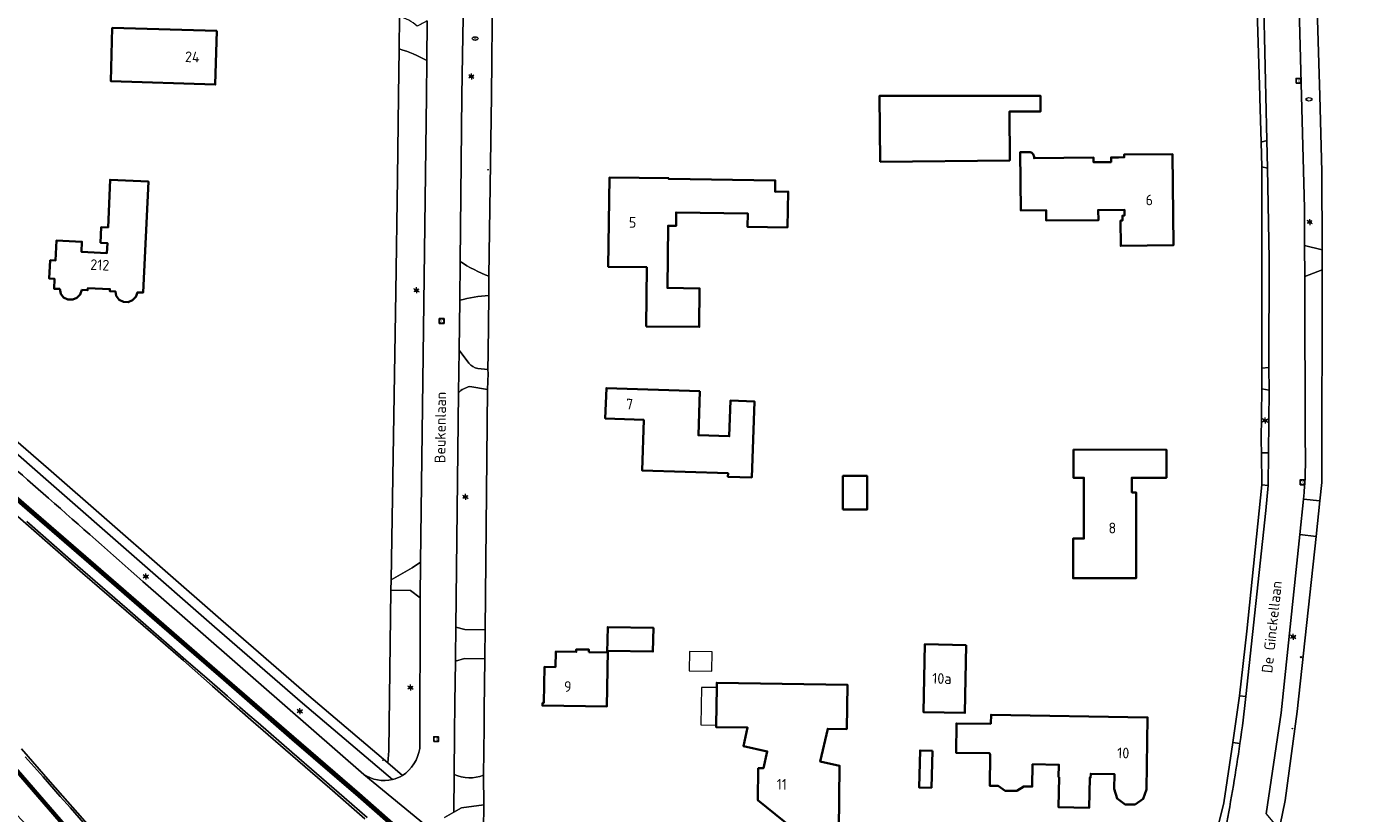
# Model space of a CAD drawing. Header units: metres. Extents: x 140853 to 145288, y 474558 to 480269.
# Tile 28 of 256: x 141996 to 142223, y 475879 to 476012. Entities that reach past the tile are written whole.
import ezdxf
from ezdxf.enums import TextEntityAlignment as Align

# ---------------------------------------------------------------- set-up
doc = ezdxf.new("R2010")
doc.units = ezdxf.units.M
doc.header["$MEASUREMENT"] = 0
for name, color, linetype, lineweight in [('B-WE-GR-GRAS_KRUIDENRIJK-G', 80, 'Continuous', 18), ('B-WE-GR-GROENVOORZIENING-G', 80, 'Continuous', 18), ('B-WE-IE-TERREINAFSCHEIDING_KUNSTMATIG_HEKWERK-G', 20, 'IE-TERREINAFSCHEIDING-KUNSTMATIG', 18), ('B-WE-IE-TERREINAFSCHEIDING_KUNSTMATIG_MUUR-G', 90, 'IE-TERREINAFSCHEIDING-KUNSTMATIG-DICHT', 18), ('B-WE-KL-ET_LS_OV_LICHTMAST-S', 190, 'Continuous', 18), ('B-WE-KL-GAS_PUT-S', 30, 'Continuous', 18), ('B-WE-KL-WATER_BRANDLEIDING_PUT-S', 150, 'Continuous', 18), ('B-WE-KW-KUNSTWERK_GELUIDSWERING_SCHERM-G', 170, 'Continuous', 18), ('B-WE-OG-BEBOUWING-G', 7, 'Continuous', 35), ('B-WE-OG-BEBOUWING_BIJGEBOUW-G', 7, 'Continuous', 18), ('B-WE-OG-BEBOUWING_HUISNUMMER-T18', 10, 'Continuous', 18), ('B-WE-OG-BEBOUWING_STRAATNAAM-T18', 10, 'Continuous', 18), ('B-WE-OG-TERREIN_ERF-G', 7, 'Continuous', 18), ('B-WE-RI-GWA_RIOOLPUT-S', 30, 'Continuous', 18), ('B-WE-VH-VERHARDING_ASFALT-G', 252, 'Continuous', 18), ('B-WE-VH-VERHARDING_BETONSTRAATSTEEN-G', 252, 'Continuous', 18), ('B-WE-VH-VERHARDING_GESLOTEN-G', 7, 'Continuous', 18), ('B-WE-VH-VERHARDING_STRAATBAKSTEEN-G', 252, 'Continuous', 18), ('B-WE-VH-VERHARDING_TEGEL-G', 252, 'Continuous', 18), ('X-XX-XX-ALGEMEEN-S', 7, 'Continuous', 18)]:
    doc.layers.add(name, color=color, linetype=linetype, lineweight=lineweight)
doc.styles.add('NLCS-ISO', font='txt')
doc.linetypes.add('IE-TERREINAFSCHEIDING-KUNSTMATIG', pattern='A,4,[82,NLCS.shx,S=0.75,R=90,X=0,Y=0],4,-2', length=10)
doc.linetypes.add('IE-TERREINAFSCHEIDING-KUNSTMATIG-DICHT', pattern='A,8,-1,[82,NLCS.shx,S=0.75,R=90,X=0,Y=0],-1', length=10)

# ---------------------------------------------------------------- blocks, each defined once
blk = doc.blocks.new('SIE-WEG_AFVALBAK_TYPE_01')
for radius in [0.25, 0.156]:
    blk.add_circle((0, 0), radius)
blk = doc.blocks.new('B-SIE-WEG_LICHTMAST-SO')
at = {"ltscale": 0.1}
for p, q in [((-1.1, 0.6), (-2.2, 1.3)), ((0, 1.3), (0, 2.5)), ((1.1, 0.6), (2.2, 1.3)), ((-1.1, -0.6), (-2.2, -1.3)), ((0, -1.3), (0, -2.5)), ((1.1, -0.6), (2.2, -1.3))]:
    blk.add_line(p, q, dxfattribs=at)
at = {"flags": 128}
for points in [[(-1.2, 0.5), (1.2, 0.5)], [(-1.2, -0.5), (1.2, -0.5)]]:
    blk.add_lwpolyline(points, dxfattribs=at)
at = {"ltscale": 0.1}
blk.add_circle((0, 0), 1.27, dxfattribs=at)
at = {"style": 'NLCS-ISO'}
blk.add_attdef('TYPE', text='', height=1.8, dxfattribs=at).set_placement((0, 2.5), align=Align.BOTTOM_CENTER)
blk = doc.blocks.new('SRI-PUT_INSPECTIE-SO')
at = {"lineweight": -3, "flags": 128}
blk.add_lwpolyline([(-2, -2), (2, -2), (2, 2), (-2, 2)], close=True, dxfattribs=at)
at = {"lineweight": -3, "ltscale": 1.5}
blk.add_circle((0, 0), 2, dxfattribs=at)
at = {"ltscale": 0.1, "style": 'NLCS-ISO'}
blk.add_text('I', height=2.5, dxfattribs=at).set_placement((0, 0), align=Align.MIDDLE_CENTER)
blk = doc.blocks.new('SKL-GAS_PUT-SO')
at = {"color": 0, "linetype": 'ByBlock', "lineweight": 18}
blk.add_ellipse((0, 0), major_axis=(2.5, 0), ratio=0.601255, dxfattribs=at)
at = {"color": 0, "linetype": 'ByBlock', "lineweight": 18, "style": 'NLCS-ISO'}
blk.add_text('gas', height=1.8, dxfattribs=at).set_placement((0.1, 0.3), align=Align.MIDDLE_CENTER)
blk = doc.blocks.new('SIE-WEG_STRAATPOT_BRANDKRAAN-SO')
blk.add_ellipse((0, 0), major_axis=(-0.729, 0), ratio=0.685994)
at = {"style": 'NLCS-ISO'}
blk.add_text('BR', height=0.4, dxfattribs=at).set_placement((-0.3, -0.2))

msp = doc.modelspace()

# ---------------------------------------------------------------- linework, layer by layer
at = {"layer": 'B-WE-GR-GRAS_KRUIDENRIJK-G', "ltscale": 0.2, "flags": 128}
for points in [[(142069.632, 476000), (142069.315, 475972.09), (142069.315, 475972.09, 0.0592182), (142074.179, 475969.592), (142074.179, 475969.592), (142074.598, 476000), (142074.928, 476036.175), (142070.216, 476035.283), (142069.713, 476006.827), (142069.632, 476000)], [(142210.32, 476027.381), (142211.058, 476000), (142211.569, 475981.031), (142211.558, 475974.787), (142214.525, 475974.055), (142214.476, 475987.219), (142214.13, 476000), (142213.093, 476034.942), (142213.093, 476034.942, 0.2222362), (142210.088, 476033.99), (142210.088, 476033.99, -0.0208814), (142210.32, 476027.381)], [(142204.023, 475999.62), (142204.253, 475992.181), (142205.231, 475992.452), (142205.062, 476000), (142204.566, 476022.153), (142204.566, 476022.153, 0.121265), (142203.289, 476023.35), (142203.289, 476023.35), (142204.011, 476000), (142204.023, 475999.62)], [(142061.224, 475920.46), (142062.67, 475921.42), (142063.645, 476000), (142063.719, 476005.927), (142063.719, 476005.927, 0.0509757), (142059.076, 476007.884), (142059.076, 476007.884), (142058.977, 476000), (142058.802, 475986.088), (142058.484, 475966.896), (142057.696, 475918.454), (142061.224, 475920.46)], [(142214.537, 475970.655), (142211.626, 475969.538), (142211.698, 475941.302), (142211.698, 475941.302, -0.0339782), (142211.385, 475932.031), (142211.385, 475932.031), (142214.158, 475931.742), (142214.498, 475934.84), (142214.537, 475970.655)], [(142070.815, 475954.964, 0.1943106), (142072.319, 475954.05), (142072.319, 475954.05), (142073.99, 475953.855), (142074.029, 475956.624), (142074.177, 475966.355), (142074.177, 475966.355, 0.0463689), (142069.259, 475965.541), (142069.259, 475965.541), (142069.182, 475957.12), (142070.815, 475954.964)], [(142015.874, 475918.177), (142026.48, 475908.881), (142053.084, 475885.686), (142053.084, 475885.686, 0.2115109), (142057.944, 475884.824), (142057.944, 475884.824), (142042.802, 475897.668), (142027.961, 475910.54), (142000, 475935.009), (141972.311, 475959.255), (141972.311, 475959.255, 0.2294372), (141971.723, 475956.788), (141971.723, 475956.788, -0.0024023), (142000, 475932.194), (142000, 475932.194, -0.0013684), (142015.874, 475918.177)], [(142073.55, 475910.033), (142073.934, 475950.523), (142070.976, 475951.033), (142070.976, 475951.033, 0.1450293), (142069.056, 475949.963), (142069.056, 475949.963), (142068.616, 475910.507), (142070.111, 475910.084), (142073.55, 475910.033)], [(142062.53, 475890.038), (142062.582, 475915.422), (142060.989, 475916.653), (142057.668, 475916.717), (142057.309, 475889.673), (142057.128, 475887.626), (142059.597, 475885.502), (142059.597, 475885.502, 0.2162377), (142062.53, 475890.038)], [(142073.276, 475885.56), (142073.366, 475893.62), (142073.398, 475896.533), (142073.494, 475905.133), (142070.049, 475905.185), (142068.549, 475904.757), (142068.466, 475897.73), (142068.404, 475892.552), (142068.323, 475885.671), (142068.323, 475885.671, 0.2105778), (142073.276, 475885.56)], [(142199.484, 475891.066), (142197.996, 475880.875), (142193.663, 475863.536), (142192.348, 475859.964), (142193.304, 475859.641), (142193.304, 475859.641, 0.0155903), (142198.286, 475876.709), (142198.286, 475876.709, 0.0136132), (142200.689, 475890.89), (142200.689, 475890.89), (142199.484, 475891.066)]]:
    msp.add_lwpolyline(points, format="xyb", close=True, dxfattribs=at)
for points in [[(142204.388, 475954.119), (142205.526, 475954.232), (142205.582, 475972.488), (142205.32, 475987.8), (142204.381, 475988.037), (142204.388, 475954.119)], [(142204.284, 475941.877), (142204.339, 475939.822), (142205.475, 475939.828), (142205.614, 475950.379), (142204.375, 475950.637), (142204.284, 475941.877)], [(142207.629, 475896.044), (142205.078, 475879.021), (142206.433, 475877.434), (142207.474, 475877.159), (142208.312, 475881.279), (142210.329, 475896.257), (142213.536, 475925.775), (142210.763, 475926.064), (142207.629, 475896.044)]]:
    msp.add_lwpolyline(points, close=True, dxfattribs=at)
for points in [[(141984.827, 475888.864), (141998.476, 475874.94), (142000, 475873.354), (142016.246, 475856.449), (142027.126, 475845.215), (142035.301, 475836.76), (142037.984, 475839.645), (142039.088, 475840.873), (142040.24, 475842.219), (142025.146, 475855.361), (142009.942, 475868.713), (142006.456, 475872.356), (141993.512, 475887.266)], [(142073.244, 475876.422), (142073.331, 475880.568), (142069.535, 475880.026), (142068.255, 475879.299), (142066.678, 475878.402)]]:
    msp.add_lwpolyline(points, dxfattribs=at)
at = {"layer": 'B-WE-GR-GROENVOORZIENING-G', "ltscale": 0.2, "flags": 128}
msp.add_lwpolyline([(142200.63, 475898.9), (142201.652, 475898.785), (142205.048, 475930.152), (142205.433, 475934.315), (142204.391, 475934.473), (142201.85, 475909.828), (142200.63, 475898.9)], close=True, dxfattribs=at)
for points in [[(142059.528, 475875.517), (142052.136, 475881.953), (142040.995, 475891.586), (142029.475, 475901.582), (142018.218, 475911.334), (142006.79, 475921.24), (141995.55, 475930.989)], [(141996.338, 475928.26), (142003.699, 475921.837), (142013.244, 475913.555), (142017.294, 475910.013), (142019.859, 475907.793), (142023.147, 475904.916), (142027.108, 475901.469), (142030.119, 475898.861), (142032.23, 475897.013), (142033.561, 475895.853), (142035.299, 475894.364), (142040.993, 475889.417), (142044.28, 475886.561), (142049.788, 475881.77), (142053.691, 475878.398)], [(141993.807, 475887.606), (142006.751, 475872.696)], [(142006.639, 475876.677), (142003.684, 475880.032), (142001.967, 475881.96), (141999.097, 475885.253), (141996.066, 475888.665)]]:
    msp.add_lwpolyline(points, dxfattribs=at)
at = {"layer": 'B-WE-IE-TERREINAFSCHEIDING_KUNSTMATIG_HEKWERK-G', "ltscale": 0.2, "flags": 128}
for points in [[(142074.598, 476000), (142074.928, 476036.175)], [(142204.011, 476000), (142203.289, 476023.35)], [(142059.076, 476007.884), (142058.977, 476000)], [(142058.977, 476000), (142058.802, 475986.088), (142058.484, 475966.896)], [(142074.598, 476000), (142074.179, 475969.592)], [(142204.011, 476000), (142204.023, 475999.62)], [(142204.023, 475999.62), (142204.253, 475992.181)], [(142204.388, 475954.119), (142204.381, 475988.037)], [(142214.525, 475974.055), (142214.476, 475987.219)], [(142214.537, 475970.655), (142214.498, 475934.84)], [(142058.484, 475966.896), (142057.696, 475918.454)], [(142074.029, 475956.624), (142074.177, 475966.355)], [(142073.99, 475953.855), (142074.029, 475956.624)], [(142073.55, 475910.033), (142073.934, 475950.523)], [(142204.375, 475950.637), (142204.284, 475941.877)], [(142204.339, 475939.822), (142204.284, 475941.877)], [(142204.391, 475934.473), (142201.85, 475909.828)], [(142214.498, 475934.84), (142214.158, 475931.742)], [(142213.536, 475925.775), (142210.329, 475896.257)], [(142057.309, 475889.673), (142057.668, 475916.717)], [(142201.85, 475909.828), (142200.63, 475898.9)], [(142073.398, 475896.533), (142073.494, 475905.133)], [(142073.366, 475893.62), (142073.398, 475896.533)], [(142210.329, 475896.257), (142208.312, 475881.279), (142207.474, 475877.159)], [(142073.276, 475885.56), (142073.366, 475893.62)], [(142199.484, 475891.066), (142197.996, 475880.875)], [(142057.128, 475887.626), (142057.309, 475889.673)], [(142074.45, 475873.622), (142073.244, 475876.422), (142073.331, 475880.568)], [(142197.996, 475880.875), (142193.663, 475863.536)]]:
    msp.add_lwpolyline(points, dxfattribs=at)
at = {"layer": 'B-WE-IE-TERREINAFSCHEIDING_KUNSTMATIG_MUUR-G', "ltscale": 0.2, "flags": 128}
for points in [[(142182.403, 475770.775), (142174.729, 475777.47), (142167.192, 475784.033), (142159.634, 475790.606), (142152.088, 475797.186), (142148.293, 475800.418), (142147.498, 475801.097), (142136.001, 475811.101), (142124.59, 475820.889), (142120.709, 475824.079), (142109.155, 475833.607), (142105.404, 475836.909), (142094.116, 475846.68), (142082.792, 475856.518), (142075.281, 475863.086), (142071.545, 475866.413), (142067.696, 475869.675), (142059.782, 475875.826), (142052.407, 475882.247), (142041.266, 475891.88), (142029.746, 475901.876), (142018.489, 475911.628), (142007.061, 475921.534), (141995.821, 475931.283), (141984.376, 475941.244), (141973.103, 475950.994), (141970.976, 475952.837), (141970.702, 475952.546), (141972.832, 475950.7), (141984.105, 475940.95), (141995.55, 475930.989), (142006.79, 475921.24), (142018.218, 475911.334), (142029.475, 475901.582), (142040.995, 475891.586), (142052.136, 475881.953), (142059.528, 475875.517), (142067.442, 475869.366), (142071.283, 475866.111), (142075.016, 475862.787), (142082.529, 475856.216), (142093.854, 475846.378), (142105.14, 475836.608), (142108.893, 475833.305), (142120.455, 475823.77), (142124.334, 475820.581), (142135.739, 475810.798), (142147.238, 475800.793), (142148.033, 475800.114), (142151.827, 475796.883), (142159.371, 475790.304), (142166.929, 475783.731), (142174.466, 475777.169), (142182.14, 475770.474), (142185.751, 475767.317), (142193.421, 475760.938), (142205.186, 475751.594), (142216.947, 475742.282), (142228.693, 475732.992), (142240.478, 475723.674), (142249.313, 475716.824), (142249.588, 475717.117), (142240.724, 475723.989), (142228.941, 475733.306), (142217.195, 475742.596), (142205.435, 475751.907), (142193.674, 475761.248), (142186.012, 475767.62), (142182.403, 475770.775)], [(141970.976, 475952.837), (141973.103, 475950.994), (141984.376, 475941.244), (141995.821, 475931.283), (142007.061, 475921.534), (142018.489, 475911.628), (142029.746, 475901.876), (142041.266, 475891.88), (142052.407, 475882.247), (142059.782, 475875.826), (142067.696, 475869.675), (142071.545, 475866.413), (142075.281, 475863.086), (142082.792, 475856.518), (142094.116, 475846.68), (142105.404, 475836.909), (142109.155, 475833.607), (142120.709, 475824.079), (142124.59, 475820.889), (142136.001, 475811.101), (142147.498, 475801.097), (142148.293, 475800.418), (142152.088, 475797.186), (142159.634, 475790.606), (142167.192, 475784.033), (142174.729, 475777.47), (142182.403, 475770.775), (142182.425, 475770.901), (142182.501, 475770.975), (142181.293, 475772.005), (142174.832, 475777.692), (142167.305, 475784.234), (142159.725, 475790.808), (142153.544, 475796.234), (142152.278, 475797.339), (142152.36, 475797.451), (142151.459, 475798.191), (142150.716, 475798.826), (142149.881, 475799.552), (142148.599, 475800.664), (142148.441, 475800.48), (142147.494, 475801.348), (142136.159, 475811.17), (142124.733, 475820.943), (142120.939, 475824.172), (142109.292, 475833.645), (142105.593, 475836.977), (142094.27, 475846.824), (142082.902, 475856.609), (142076.404, 475862.243), (142075.343, 475863.163), (142071.602, 475866.566), (142067.818, 475869.795), (142063.898, 475872.796), (142059.918, 475875.843), (142052.382, 475882.437), (142041.319, 475892.008), (142029.716, 475902.079), (142018.562, 475911.723), (142007.139, 475921.628), (141995.864, 475931.413), (141984.483, 475941.322), (141973.164, 475951.042), (141971.032, 475952.897), (141970.976, 475952.837)], [(142221.94, 475687.612), (142216.426, 475693.145), (142197.595, 475709.721), (142179.127, 475725.986), (142160.314, 475742.475), (142148.835, 475752.58), (142134.009, 475765.572), (142115.057, 475782.274), (142096.463, 475798.586), (142092.696, 475801.897), (142073.668, 475818.615), (142065.728, 475824.552), (142048.955, 475835.597), (142045.028, 475838.596), (142041.331, 475841.905), (142040.535, 475842.559), (142025.441, 475855.701), (142010.237, 475869.053), (142006.751, 475872.696), (141993.807, 475887.606), (141986.859, 475894.764), (141975.386, 475904.864), (141964.309, 475914.587), (141948.258, 475928.665), (141947.949, 475928.337), (141964.014, 475914.247), (141975.091, 475904.524), (141986.564, 475894.424), (141993.512, 475887.266), (142006.456, 475872.356), (142009.942, 475868.713), (142025.146, 475855.361), (142040.24, 475842.219), (142041.036, 475841.565), (142044.733, 475838.256), (142048.66, 475835.257), (142065.433, 475824.212), (142073.373, 475818.275), (142092.401, 475801.557), (142096.168, 475798.246), (142114.762, 475781.934), (142133.714, 475765.232), (142148.54, 475752.24), (142160.019, 475742.135), (142178.832, 475725.646), (142197.3, 475709.381), (142216.131, 475692.805), (142221.633, 475687.284), (142221.94, 475687.612)]]:
    msp.add_lwpolyline(points, close=True, dxfattribs=at)
at = {"layer": 'B-WE-KW-KUNSTWERK_GELUIDSWERING_SCHERM-G', "ltscale": 0.2, "flags": 128}
for points in [[(142059.749, 475875.634), (142048.419, 475885.415), (142044.586, 475888.688), (142037.103, 475895.257), (142033.303, 475898.488), (142021.921, 475908.344), (142010.627, 475918.131), (141999.276, 475927.982), (141987.947, 475937.825)], [(141993.646, 475887.515), (142006.734, 475872.381)]]:
    msp.add_lwpolyline(points, dxfattribs=at)
at = {"layer": 'B-WE-OG-BEBOUWING-G', "ltscale": 0.2, "flags": 128}
for points in [[(142028.356, 476010.949), (142010.725, 476011.429), (142010.481, 476002.452), (142028.091, 476001.878), (142028.356, 476010.949)], [(142140.063, 475988.838), (142161.908, 475989.088), (142161.863, 475997.311), (142167.093, 475997.339), (142167.078, 475999.998), (142139.965, 475999.952), (142140.063, 475988.838)], [(142001.879, 475967.444), (142002.058, 475966.647), (142002.544, 475966.019), (142003.265, 475965.693), (142004.071, 475965.653), (142004.79, 475965.953), (142005.352, 475966.508), (142005.621, 475967.278), (142006.58, 475967.237), (142006.594, 475967.576), (142010.331, 475967.416), (142010.316, 475967.076), (142011.275, 475967.035), (142011.418, 475966.274), (142011.911, 475965.642), (142012.626, 475965.27), (142013.425, 475965.236), (142014.169, 475965.554), (142014.715, 475966.141), (142014.985, 475966.876), (142015.934, 475966.831), (142016.824, 475985.537), (142010.375, 475985.84), (142010.03, 475977.822), (142008.891, 475977.871), (142008.778, 475975.233), (142009.917, 475975.184), (142009.843, 475973.486), (142005.533, 475973.709), (142005.624, 475975.407), (142001.315, 475975.581), (142001.154, 475972.233), (142000.275, 475972.276), (142000.126, 475969.189), (142001.005, 475969.147), (142000.925, 475967.479), (142001.879, 475967.444)], [(142100.667, 475961.133), (142109.596, 475961.042), (142109.654, 475967.537), (142104.239, 475967.61), (142104.373, 475978.085), (142105.699, 475978.078), (142105.696, 475980.336), (142117.773, 475980.182), (142117.735, 475977.922), (142124.467, 475977.808), (142124.59, 475983.861), (142122.371, 475983.833), (142122.399, 475985.723), (142104.474, 475985.989), (142104.475, 475986.099), (142094.466, 475986.216), (142094.29, 475971.201), (142100.763, 475971.109), (142100.667, 475961.133)], [(142109.71, 475950.222), (142093.968, 475950.751), (142093.766, 475945.652), (142100.271, 475945.394), (142099.978, 475936.893), (142114.459, 475936.418), (142114.439, 475935.829), (142118.467, 475935.693), (142118.898, 475948.512), (142114.86, 475948.648), (142114.658, 475942.632), (142109.461, 475942.806), (142109.71, 475950.222)], [(142172.626, 475940.379), (142172.625, 475935.649), (142174.405, 475935.649), (142174.404, 475925.389), (142172.594, 475925.389), (142172.593, 475918.719), (142183.193, 475918.718), (142183.195, 475933.185), (142182.481, 475933.165), (142182.475, 475935.648), (142188.295, 475935.647), (142188.296, 475940.377), (142172.626, 475940.379)], [(142133.804, 475930.299), (142137.892, 475930.299), (142137.892, 475935.949), (142133.804, 475935.949), (142133.804, 475930.299)], [(142091.013, 475906.261), (142091.021, 475906.701), (142088.891, 475906.739), (142088.883, 475906.3), (142085.434, 475906.362), (142085.387, 475903.755), (142083.517, 475903.783), (142083.426, 475897.72), (142083.206, 475897.723), (142083.199, 475897.273), (142094.049, 475897.143), (142094.218, 475906.503), (142101.817, 475906.365), (142101.89, 475910.365), (142094.191, 475910.504), (142094.113, 475906.205), (142091.013, 475906.261)], [(142154.595, 475907.449), (142147.596, 475907.589), (142147.368, 475896.187), (142154.367, 475896.048), (142154.595, 475907.449)], [(142112.554, 475900.301), (142112.46, 475893.967), (142112.455, 475893.642), (142117.744, 475893.563), (142117.045, 475890.456), (142121.065, 475889.552), (142120.427, 475886.713), (142119.551, 475886.713), (142119.476, 475881.365), (142129.97, 475872.842), (142133.104, 475876.301), (142133.243, 475887.13), (142130.001, 475887.852), (142131.243, 475893.367), (142134.463, 475893.325), (142134.56, 475900.785), (142112.566, 475901.112), (142112.554, 475900.301)], [(142170.218, 475885.22), (142170.131, 475880.151), (142175.309, 475880.062), (142175.397, 475885.13), (142175.537, 475885.128), (142175.548, 475885.778), (142179.562, 475885.717), (142179.52, 475883.238), (142180.003, 475881.63), (142181.345, 475880.626), (142183.025, 475880.597), (142184.392, 475881.564), (142184.929, 475883.155), (142185.137, 475895.283), (142158.758, 475895.74), (142158.733, 475894.28), (142158.704, 475894.224), (142152.93, 475894.266), (142152.894, 475889.287), (142158.508, 475889.246), (142158.64, 475888.961), (142158.55, 475883.762), (142159.98, 475883.737), (142161.126, 475882.927), (142163.086, 475882.893), (142164.269, 475883.663), (142165.699, 475883.638), (142165.764, 475887.387), (142170.184, 475887.311), (142170.148, 475885.221), (142170.218, 475885.22)], [(142148.888, 475889.657), (142146.799, 475889.715), (142146.628, 475883.477), (142148.717, 475883.42), (142148.888, 475889.657)]]:
    msp.add_lwpolyline(points, close=True, dxfattribs=at)
msp.add_lwpolyline([(142165.216, 475990.479), (142163.664, 475990.464), (142163.76, 475980.683), (142168.05, 475980.708), (142168.062, 475978.968), (142176.859, 475979.027), (142176.804, 475980.726), (142181.224, 475980.775), (142181.234, 475979.795), (142180.894, 475979.791), (142180.904, 475978.951), (142180.574, 475978.951), (142180.62, 475974.708), (142189.477, 475974.81), (142189.351, 475990.149), (142181.181, 475990.082), (142181.185, 475989.622), (142180.248, 475989.614), (142178.975, 475989.604), (142178.981, 475988.804), (142176.031, 475988.78), (142176.025, 475989.58), (142166.004, 475989.457), (142166.002, 475989.707), (142166.002, 475989.707, 0.4146353), (142165.216, 475990.479)], format="xyb", close=True, dxfattribs=at)
at = {"layer": 'B-WE-OG-BEBOUWING_BIJGEBOUW-G', "ltscale": 0.2, "flags": 128}
for points in [[(142111.73, 475903.09), (142111.778, 475906.339), (142107.968, 475906.396), (142107.92, 475903.147), (142111.73, 475903.09)], [(142112.46, 475893.967), (142112.554, 475900.301), (142109.976, 475900.339), (142109.881, 475894.006), (142112.46, 475893.967)]]:
    msp.add_lwpolyline(points, close=True, dxfattribs=at)
at = {"layer": 'B-WE-OG-TERREIN_ERF-G', "ltscale": 0.2, "flags": 128}
for points in [[(141947.915, 475982.317), (142000, 475937.177), (142029.009, 475911.749), (142043.837, 475898.888), (142057.128, 475887.626), (142057.309, 475889.673), (142057.668, 475916.717), (142057.696, 475918.454), (142058.484, 475966.896), (142058.802, 475986.088), (142058.977, 476000), (142059.076, 476007.884), (142059.144, 476013.404), (142059.879, 476100.614), (142050.827, 476100.906), (142050.827, 476100.906), (142047.576, 476101.008), (142000, 476102.543), (141997.127, 476102.627), (141993.614, 476102.73)], [(142227.372, 476095.774), (142210.309, 476096.804), (142210.112, 476097.317), (142207.122, 476094.277), (142207.579, 476094.028), (142206.575, 476089.55), (142212.915, 476040.509), (142212.412, 476040.501), (142212.717, 476038.02), (142213.093, 476034.942), (142214.13, 476000), (142214.476, 475987.219), (142214.525, 475974.055), (142214.537, 475970.655), (142214.498, 475934.84), (142214.158, 475931.742), (142213.536, 475925.775), (142210.329, 475896.257), (142208.312, 475881.279), (142207.474, 475877.159)], [(142074.928, 476036.175), (142074.598, 476000), (142074.179, 475969.592), (142074.179, 475969.592), (142074.177, 475966.355), (142074.029, 475956.624), (142073.99, 475953.855), (142074.053, 475953.202), (142073.934, 475950.523), (142073.55, 475910.033), (142073.534, 475908.599), (142073.516, 475907.046), (142073.494, 475905.133), (142073.398, 475896.533), (142073.366, 475893.62), (142073.276, 475885.56), (142073.331, 475880.568), (142073.244, 475876.422)], [(142193.663, 475863.536), (142197.996, 475880.875), (142199.484, 475891.066), (142200.63, 475898.9), (142201.85, 475909.828), (142204.391, 475934.473), (142204.339, 475939.822), (142204.284, 475941.877), (142204.375, 475950.637), (142204.388, 475954.119), (142204.381, 475988.037), (142204.253, 475992.181), (142204.023, 475999.62), (142204.011, 476000), (142203.289, 476023.35)], [(142166.002, 475989.707), (142166.004, 475989.457), (142176.025, 475989.58), (142176.031, 475988.78), (142178.981, 475988.804), (142178.975, 475989.604), (142180.248, 475989.614), (142181.185, 475989.622), (142181.181, 475990.082), (142189.351, 475990.149), (142189.477, 475974.81), (142180.62, 475974.708), (142180.574, 475978.951), (142180.904, 475978.951), (142180.894, 475979.791), (142181.234, 475979.795), (142181.224, 475980.775), (142176.804, 475980.726), (142176.859, 475979.027), (142168.062, 475978.968), (142168.05, 475980.708), (142163.76, 475980.683), (142163.664, 475990.464), (142165.216, 475990.479)]]:
    msp.add_lwpolyline(points, dxfattribs=at)
for points in [[(142028.356, 476010.949), (142028.091, 476001.878), (142010.481, 476002.452), (142010.725, 476011.429), (142028.356, 476010.949)], [(142140.063, 475988.838), (142139.965, 475999.952), (142167.078, 475999.998), (142167.093, 475997.339), (142161.863, 475997.311), (142161.908, 475989.088), (142140.063, 475988.838)], [(142001.879, 475967.444), (142000.925, 475967.479), (142001.005, 475969.147), (142000.126, 475969.189), (142000.275, 475972.276), (142001.154, 475972.233), (142001.315, 475975.581), (142005.624, 475975.407), (142005.533, 475973.709), (142009.843, 475973.486), (142009.917, 475975.184), (142008.778, 475975.233), (142008.891, 475977.871), (142010.03, 475977.822), (142010.375, 475985.84), (142016.824, 475985.537), (142015.934, 475966.831), (142014.985, 475966.876), (142014.715, 475966.141), (142014.169, 475965.554), (142013.425, 475965.236), (142012.626, 475965.27), (142011.911, 475965.642), (142011.418, 475966.274), (142011.275, 475967.035), (142010.316, 475967.076), (142010.331, 475967.416), (142006.594, 475967.576), (142006.58, 475967.237), (142005.621, 475967.278), (142005.352, 475966.508), (142004.79, 475965.953), (142004.071, 475965.653), (142003.265, 475965.693), (142002.544, 475966.019), (142002.058, 475966.647), (142001.879, 475967.444)], [(142100.667, 475961.133), (142100.763, 475971.109), (142094.29, 475971.201), (142094.466, 475986.216), (142104.475, 475986.099), (142104.474, 475985.989), (142122.399, 475985.723), (142122.371, 475983.833), (142124.59, 475983.861), (142124.467, 475977.808), (142117.735, 475977.922), (142117.773, 475980.182), (142105.696, 475980.336), (142105.699, 475978.078), (142104.373, 475978.085), (142104.239, 475967.61), (142109.654, 475967.537), (142109.596, 475961.042), (142100.667, 475961.133)], [(142109.71, 475950.222), (142109.461, 475942.806), (142114.658, 475942.632), (142114.86, 475948.648), (142118.898, 475948.512), (142118.467, 475935.693), (142114.439, 475935.829), (142114.459, 475936.418), (142099.978, 475936.893), (142100.271, 475945.394), (142093.766, 475945.652), (142093.968, 475950.751), (142109.71, 475950.222)], [(142172.626, 475940.379), (142188.296, 475940.377), (142188.295, 475935.647), (142182.475, 475935.648), (142182.481, 475933.165), (142183.195, 475933.185), (142183.193, 475918.718), (142172.593, 475918.719), (142172.594, 475925.389), (142174.404, 475925.389), (142174.405, 475935.649), (142172.625, 475935.649), (142172.626, 475940.379)], [(142133.804, 475930.299), (142133.804, 475935.949), (142137.892, 475935.949), (142137.892, 475930.299), (142133.804, 475930.299)], [(142083.517, 475903.783), (142085.387, 475903.755), (142085.434, 475906.362), (142088.883, 475906.3), (142088.891, 475906.739), (142091.021, 475906.701), (142091.013, 475906.261), (142094.113, 475906.205), (142094.191, 475910.504), (142101.89, 475910.365), (142101.817, 475906.365), (142094.218, 475906.503), (142094.049, 475897.143), (142083.199, 475897.273), (142083.206, 475897.723), (142083.426, 475897.72), (142083.517, 475903.783)], [(142154.595, 475907.449), (142154.367, 475896.048), (142147.368, 475896.187), (142147.596, 475907.589), (142154.595, 475907.449)], [(142112.46, 475893.967), (142112.554, 475900.301), (142112.566, 475901.112), (142134.56, 475900.785), (142134.463, 475893.325), (142131.243, 475893.367), (142130.001, 475887.852), (142133.243, 475887.13), (142133.104, 475876.301), (142129.97, 475872.842), (142119.476, 475881.365), (142119.551, 475886.713), (142120.427, 475886.713), (142121.065, 475889.552), (142117.045, 475890.456), (142117.744, 475893.563), (142112.455, 475893.642), (142112.46, 475893.967)], [(142175.397, 475885.13), (142175.309, 475880.062), (142170.131, 475880.151), (142170.218, 475885.22), (142170.148, 475885.221), (142170.184, 475887.311), (142165.764, 475887.387), (142165.699, 475883.638), (142164.269, 475883.663), (142163.086, 475882.893), (142161.126, 475882.927), (142159.98, 475883.737), (142158.55, 475883.762), (142158.64, 475888.961), (142158.508, 475889.246), (142152.894, 475889.287), (142152.93, 475894.266), (142158.704, 475894.224), (142158.733, 475894.28), (142158.758, 475895.74), (142185.137, 475895.283), (142184.929, 475883.155), (142184.392, 475881.564), (142183.025, 475880.597), (142181.345, 475880.626), (142180.003, 475881.63), (142179.52, 475883.238), (142179.562, 475885.717), (142175.548, 475885.778), (142175.537, 475885.128), (142175.397, 475885.13)], [(142148.888, 475889.657), (142148.717, 475883.42), (142146.628, 475883.477), (142146.799, 475889.715), (142148.888, 475889.657)]]:
    msp.add_lwpolyline(points, close=True, dxfattribs=at)
msp.add_lwpolyline([(142165.216, 475990.479, -0.4146353), (142166.002, 475989.707)], format="xyb", dxfattribs=at)
at = {"layer": 'B-WE-VH-VERHARDING_ASFALT-G', "ltscale": 0.2, "flags": 128}
msp.add_lwpolyline([(142066.678, 475878.402), (142068.255, 475879.299), (142068.255, 475879.299), (142068.323, 475885.671), (142068.404, 475892.552), (142068.466, 475897.73), (142068.549, 475904.757), (142068.577, 475907.186), (142068.595, 475908.723), (142068.616, 475910.507), (142069.056, 475949.963), (142069.182, 475957.12), (142069.259, 475965.541), (142069.315, 475972.09), (142069.632, 476000), (142069.713, 476006.827), (142070.216, 476035.283)], dxfattribs=at)
for points in [[(142205.078, 475879.021), (142207.629, 475896.044), (142210.763, 475926.064), (142211.385, 475932.031), (142211.385, 475932.031, 0.0339782), (142211.698, 475941.302), (142211.698, 475941.302), (142211.626, 475969.538), (142211.558, 475974.787), (142211.569, 475981.031), (142211.058, 476000), (142210.32, 476027.381)], [(142204.566, 476022.153), (142205.062, 476000), (142205.231, 475992.452), (142205.32, 475987.8), (142205.582, 475972.488), (142205.526, 475954.232), (142205.614, 475950.379), (142205.475, 475939.828), (142205.433, 475934.315), (142205.048, 475930.152), (142201.652, 475898.785), (142201.652, 475898.785, -0.0107759), (142200.689, 475890.89), (142200.689, 475890.89, -0.0136132), (142198.286, 475876.709)], [(142063.804, 476012.622), (142063.719, 476005.927), (142063.645, 476000), (142062.67, 475921.42), (142062.582, 475915.422), (142062.53, 475890.038), (142062.53, 475890.038, -0.2162377), (142059.597, 475885.502), (142059.597, 475885.502, -0.0740091), (142057.944, 475884.824), (142057.944, 475884.824, -0.2115109), (142053.084, 475885.686), (142053.084, 475885.686), (142065.674, 475875.33)], [(141995.864, 475931.413), (142007.139, 475921.628), (142018.562, 475911.723), (142029.716, 475902.079), (142041.319, 475892.008), (142052.382, 475882.437), (142059.918, 475875.843), (142063.898, 475872.796), (142064.763, 475873.968), (142065.674, 475875.33), (142053.084, 475885.686), (142026.48, 475908.881), (142015.874, 475918.177), (142015.874, 475918.177, 0.0013684), (142000, 475932.194), (142000, 475932.194, 0.0024023), (141971.723, 475956.788)]]:
    msp.add_lwpolyline(points, format="xyb", dxfattribs=at)
at = {"layer": 'B-WE-VH-VERHARDING_BETONSTRAATSTEEN-G', "ltscale": 0.2, "flags": 128}
for points in [[(142059.076, 476007.884, -0.0509757), (142063.719, 476005.927), (142063.719, 476005.927), (142063.804, 476012.622), (142063.804, 476012.622, -0.0349539), (142062.087, 476011.736), (142062.087, 476011.736, 0.0835262), (142059.144, 476013.404), (142059.144, 476013.404), (142059.076, 476007.884)], [(142069.315, 475972.09), (142069.259, 475965.541), (142069.259, 475965.541, -0.0463689), (142074.177, 475966.355), (142074.177, 475966.355), (142074.179, 475969.592), (142074.179, 475969.592, -0.0592182), (142069.315, 475972.09)], [(142072.319, 475954.05, -0.1943106), (142070.815, 475954.964), (142070.815, 475954.964), (142069.182, 475957.12), (142069.056, 475949.963), (142069.056, 475949.963, -0.1450293), (142070.976, 475951.033), (142070.976, 475951.033), (142073.934, 475950.523), (142074.053, 475953.202), (142073.99, 475953.855), (142072.319, 475954.05)], [(142201.652, 475898.785), (142200.63, 475898.9), (142199.484, 475891.066), (142200.689, 475890.89), (142200.689, 475890.89, 0.0107759), (142201.652, 475898.785)], [(142068.323, 475885.671), (142068.255, 475879.299), (142069.535, 475880.026), (142073.331, 475880.568), (142073.276, 475885.56), (142073.276, 475885.56, -0.2105778), (142068.323, 475885.671)]]:
    msp.add_lwpolyline(points, format="xyb", close=True, dxfattribs=at)
for points in [[(142062.67, 475921.42), (142061.224, 475920.46), (142057.696, 475918.454), (142057.668, 475916.717), (142060.989, 475916.653), (142062.582, 475915.422), (142062.67, 475921.42)], [(142068.577, 475907.186), (142068.549, 475904.757), (142070.049, 475905.185), (142073.494, 475905.133), (142073.516, 475907.046), (142073.534, 475908.599), (142073.55, 475910.033), (142070.111, 475910.084), (142068.616, 475910.507), (142068.595, 475908.723), (142068.577, 475907.186)]]:
    msp.add_lwpolyline(points, close=True, dxfattribs=at)
at = {"layer": 'B-WE-VH-VERHARDING_GESLOTEN-G', "ltscale": 0.2, "flags": 128}
for points in [[(141991.55, 475931.92), (142005.73, 475919.55), (142017.55, 475909.34), (142022.71, 475904.85), (142027.62, 475900.54), (142034.1, 475894.86), (142042.01, 475888.01), (142047.364, 475883.349), (142053.27, 475878.22)], [(142053.27, 475878.22), (142047.364, 475883.349), (142042.01, 475888.01), (142034.1, 475894.86), (142027.62, 475900.54), (142022.71, 475904.85), (142017.55, 475909.34), (142005.73, 475919.55), (141991.55, 475931.92)], [(142053.691, 475878.398), (142049.788, 475881.77), (142044.28, 475886.561), (142040.993, 475889.417), (142035.299, 475894.364), (142033.561, 475895.853), (142032.23, 475897.013), (142030.119, 475898.861), (142027.108, 475901.469), (142023.147, 475904.916), (142019.859, 475907.793), (142017.294, 475910.013), (142013.244, 475913.555), (142003.699, 475921.837), (141996.338, 475928.26)], [(142006.96, 475876.86), (142000.29, 475884.43), (141995.47, 475890)], [(141995.47, 475890), (142000.29, 475884.43), (142006.96, 475876.86)], [(141996.066, 475888.665), (141999.097, 475885.253), (142001.967, 475881.96), (142003.684, 475880.032), (142006.639, 475876.677)]]:
    msp.add_lwpolyline(points, dxfattribs=at)
at = {"layer": 'B-WE-VH-VERHARDING_STRAATBAKSTEEN-G', "ltscale": 0.2, "flags": 128}
for points in [[(142205.231, 475992.452), (142204.253, 475992.181), (142204.381, 475988.037), (142205.32, 475987.8), (142205.231, 475992.452)], [(142211.626, 475969.538), (142214.537, 475970.655), (142214.525, 475974.055), (142211.558, 475974.787), (142211.626, 475969.538)], [(142205.614, 475950.379), (142205.526, 475954.232), (142204.388, 475954.119), (142204.375, 475950.637), (142205.614, 475950.379)], [(142205.433, 475934.315), (142205.475, 475939.828), (142204.339, 475939.822), (142204.391, 475934.473), (142205.433, 475934.315)], [(142211.385, 475932.031), (142210.763, 475926.064), (142213.536, 475925.775), (142214.158, 475931.742), (142211.385, 475932.031)]]:
    msp.add_lwpolyline(points, close=True, dxfattribs=at)
at = {"layer": 'B-WE-VH-VERHARDING_TEGEL-G', "ltscale": 0.2, "flags": 128}
msp.add_lwpolyline([(141972.311, 475959.255), (142000, 475935.009), (142027.961, 475910.54), (142042.802, 475897.668), (142057.944, 475884.824), (142057.944, 475884.824, 0.0740091), (142059.597, 475885.502), (142059.597, 475885.502), (142057.128, 475887.626), (142043.837, 475898.888), (142029.009, 475911.749), (142000, 475937.177), (141947.915, 475982.317)], format="xyb", dxfattribs=at)

# ---------------------------------------------------------------- block references
at = {"layer": 'B-WE-KL-ET_LS_OV_LICHTMAST-S', "xscale": 0.2, "yscale": 0.2, "zscale": 0.2}
for p in [(142071.222, 476003.238), (142212.432, 475978.719), (142061.979, 475967.221), (142204.947, 475945.287), (142070.217, 475932.418), (142016.385, 475919.014), (142209.67, 475908.849), (142060.982, 475900.31), (142042.331, 475896.329)]:
    msp.add_blockref('B-SIE-WEG_LICHTMAST-SO', p, dxfattribs=at)
at = {"layer": 'B-WE-KL-GAS_PUT-S', "xscale": 0.2, "yscale": 0.2, "zscale": 0.2}
for p in [(142071.853, 476009.623), (142212.316, 475999.385)]:
    msp.add_blockref('SKL-GAS_PUT-SO', p, dxfattribs=at)
at = {"layer": 'B-WE-KL-WATER_BRANDLEIDING_PUT-S', "xscale": 0.2, "yscale": 0.2, "zscale": 0.2}
msp.add_blockref('SIE-WEG_STRAATPOT_BRANDKRAAN-SO', (142210.965, 475905.421), dxfattribs=at)
at = {"layer": 'B-WE-RI-GWA_RIOOLPUT-S', "xscale": 0.2, "yscale": 0.2, "zscale": 0.2}
for p in [(142210.54, 476002.502), (142066.224, 475962.049), (142211.214, 475934.875), (142065.274, 475891.613)]:
    msp.add_blockref('SRI-PUT_INSPECTIE-SO', p, dxfattribs=at)
at = {"layer": 'X-XX-XX-ALGEMEEN-S', "xscale": 0.2, "yscale": 0.2, "zscale": 0.2}
for p in [(142074.037, 475987.531), (142209.529, 475893.397), (142056.337, 475888.062)]:
    msp.add_blockref('SIE-WEG_AFVALBAK_TYPE_01', p, dxfattribs=at)

# ---------------------------------------------------------------- texts
at = {"layer": 'B-WE-OG-BEBOUWING_HUISNUMMER-T18', "style": 'NLCS-ISO'}
for s, rotation, p in [('24', 358.3, (142024.225, 476006.53)), ('6', 0.5, (142185.414, 475982.447)), ('5', 359.3, (142098.378, 475978.662)), ('212', 357.5, (142008.634, 475971.492)), ('7', 357.7, (142097.864, 475948.043)), ('10a', 358.9, (142150.482, 475901.828)), ('9', 359.1, (142087.468, 475900.472)), ('10', 359, (142181.034, 475889.287)), ('11', 359.2, (142123.514, 475884.011))]:
    msp.add_text(s, height=1.8, rotation=rotation, dxfattribs=at).set_placement(p, align=Align.MIDDLE_CENTER)
msp.add_text('8', height=1.8, dxfattribs=at).set_placement((142179.194, 475927.183), align=Align.MIDDLE_CENTER)
at = {"layer": 'B-WE-OG-BEBOUWING_STRAATNAAM-T18', "style": 'NLCS-ISO'}
for s, rotation, p in [('Beukenlaan', 89.3, (142066.003, 475944.113)), ('De Ginckellaan', 83.9, (142206.054, 475910.526))]:
    msp.add_text(s, height=1.8, rotation=rotation, dxfattribs=at).set_placement(p, align=Align.MIDDLE_CENTER)

doc.saveas('drawing.dxf')
